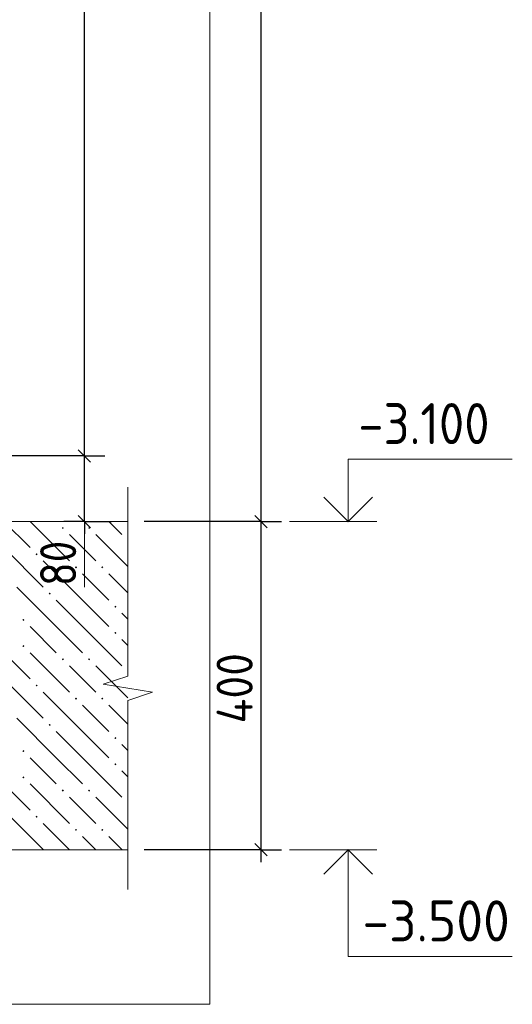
# Model space of a CAD drawing. Header units: millimetres. Extents: x 0 to 59400, y 0 to 42000.
# Tile 25 of 35: x 42995 to 45995, y 11802 to 17801. Entities that reach past the tile are written whole.
import ezdxf

# ---------------------------------------------------------------- set-up
doc = ezdxf.new("R2010")
doc.units = ezdxf.units.MM
for name, color, linetype, lineweight in [('Standard', 7, 'Continuous', 25), ('Примечания', 7, 'Continuous', 13), ('Фоновоя арматура Х1', 52, 'Continuous', 25)]:
    doc.layers.add(name, color=color, linetype=linetype, lineweight=lineweight)
doc.styles.add('ISOCPEUR', font='txt')

msp = doc.modelspace()

# ---------------------------------------------------------------- hatches: boundary and pattern name
at = {"layer": 'Фоновоя арматура Х1', "linetype": 'Continuous', "lineweight": 18, "transparency": 33554687}
for points in [[(43251.4, 14704.2), (43257.9, 14710.7), (43264.4, 14704.2), (43257.9, 14697.7)], [(43411.4, 14704.2), (43417.9, 14710.7), (43424.4, 14704.2), (43417.9, 14697.7)], [(43651.4, 14624.2), (43653.8, 14626.6), (43653.8, 14621.8)], [(43091.4, 14544.2), (43097.9, 14550.7), (43104.4, 14544.2), (43097.9, 14537.7)], [(43331.4, 14464.2), (43337.9, 14470.7), (43344.4, 14464.2), (43337.9, 14457.7)], [(43491.4, 14464.2), (43497.9, 14470.7), (43504.4, 14464.2), (43497.9, 14457.7)], [(43171.4, 14304.2), (43177.9, 14310.7), (43184.4, 14304.2), (43177.9, 14297.7)], [(43571.4, 14224.2), (43577.9, 14230.7), (43584.4, 14224.2), (43577.9, 14217.7)], [(43011.4, 14144.2), (43017.9, 14150.7), (43024.4, 14144.2), (43017.9, 14137.7)], [(43571.4, 14064.2), (43577.9, 14070.7), (43584.4, 14064.2), (43577.9, 14057.7)], [(43011.4, 13984.2), (43017.9, 13990.7), (43024.4, 13984.2), (43017.9, 13977.7)], [(43251.4, 13904.2), (43257.9, 13910.7), (43264.4, 13904.2), (43257.9, 13897.7)], [(43411.4, 13904.2), (43417.9, 13910.7), (43424.4, 13904.2), (43417.9, 13897.7)], [(43651.4, 13824.2), (43653.8, 13826.6), (43653.8, 13821.8)], [(43091.4, 13744.2), (43097.9, 13750.7), (43104.4, 13744.2), (43097.9, 13737.7)], [(43331.4, 13664.2), (43337.9, 13670.7), (43344.4, 13664.2), (43337.9, 13657.7)], [(43491.4, 13664.2), (43497.9, 13670.7), (43504.4, 13664.2), (43497.9, 13657.7)], [(43171.4, 13504.2), (43177.9, 13510.7), (43184.4, 13504.2), (43177.9, 13497.7)], [(43571.4, 13424.2), (43577.9, 13430.7), (43584.4, 13424.2), (43577.9, 13417.7)], [(43011.4, 13344.2), (43017.9, 13350.7), (43024.4, 13344.2), (43017.9, 13337.7)], [(43571.4, 13264.2), (43577.9, 13270.7), (43584.4, 13264.2), (43577.9, 13257.7)], [(43011.4, 13184.2), (43017.9, 13190.7), (43024.4, 13184.2), (43017.9, 13177.7)], [(43251.4, 13104.2), (43257.9, 13110.7), (43264.4, 13104.2), (43257.9, 13097.7)], [(43411.4, 13104.2), (43417.9, 13110.7), (43424.4, 13104.2), (43417.9, 13097.7)], [(43651.4, 13024.2), (43653.8, 13026.6), (43653.8, 13021.8)], [(43091.4, 12944.2), (43097.9, 12950.7), (43104.4, 12944.2), (43097.9, 12937.7)], [(43331.4, 12864.2), (43337.9, 12870.7), (43344.4, 12864.2), (43337.9, 12857.7)], [(43491.4, 12864.2), (43497.9, 12870.7), (43504.4, 12864.2), (43497.9, 12857.7)]]:
    msp.add_hatch(color=7, dxfattribs=at).paths.add_polyline_path(points, flags=16)

# ---------------------------------------------------------------- linework, layer by layer
at = {"layer": 'Standard', "color": 7, "linetype": 'Continuous', "lineweight": -3, "transparency": 33554687}
for p, q in [((44464, 25993.3), (44464, 14743.3)), ((43389.4, 15143.3), (43389.4, 25143.3)), ((43389.4, 15143.3), (43264.4, 15143.3)), ((43389.4, 15143.3), (43514.4, 15143.3)), ((43389.4, 14743.3), (43389.4, 15143.3)), ((43389.4, 14743.3), (43264.4, 14743.3)), ((43389.4, 14743.3), (43514.4, 14743.3)), ((43389.4, 14743.3), (43553.8, 14743.3)), ((43389.4, 14743.3), (43389.4, 14668.3)), ((44464, 14743.3), (44339, 14743.3)), ((44464, 14743.3), (44589, 14743.3)), ((44464, 14743.3), (44464, 12743.3)), ((44464, 12743.3), (43753.8, 12743.3)), ((44464, 12743.3), (44339, 12743.3)), ((44464, 12743.3), (44589, 12743.3)), ((44464, 12743.3), (44464, 12668.3))]:
    msp.add_line(p, q, dxfattribs=at)
at = {"layer": 'Standard', "color": 7, "linetype": 'Continuous', "lineweight": 25, "transparency": 33554687}
for p, q in [((43426.9, 15105.8), (43351.9, 15180.8)), ((43426.9, 14705.8), (43351.9, 14780.8)), ((44426.5, 14780.8), (44501.5, 14705.8)), ((44426.5, 12780.8), (44501.5, 12705.8))]:
    msp.add_line(p, q, dxfattribs=at)
at = {"layer": 'Standard', "color": 7, "linetype": 'Continuous', "lineweight": 13, "transparency": 33554687}
for p, q in [((43389.4, 14743.3), (43389.4, 14343.3)), ((44639, 14743.3), (45169, 14743.3)), ((44639, 12743.3), (45169, 12743.3))]:
    msp.add_line(p, q, dxfattribs=at)
at = {"layer": 'Standard', "color": 254, "linetype": 'Continuous', "lineweight": 18, "true_color": 0xc4c4ff, "transparency": 33554687}
msp.add_lwpolyline([(37617.7, 11801.7), (44153.8, 11801.7), (44153.8, 30111.6), (37617.7, 30111.6), (37617.7, 11801.7)], dxfattribs=at)
at = {"layer": 'Standard', "color": 7, "linetype": 'Continuous', "lineweight": -3, "transparency": 33554687}
for points in [[(43389.4, 15143.3), (43372.4, 15143.3), (43372.4, 15143.3), (43372.4, 15143.3), (43372.4, 15143.3), (43372.4, 15143.3), (43372.4, 15143.3), (42053.8, 15143.3)], [(44464, 14743.3), (44447, 14743.3), (44447, 14743.3), (43753.8, 14743.3)]]:
    msp.add_lwpolyline(points, dxfattribs=at)
at = {"layer": 'Standard', "color": 7, "linetype": 'Continuous', "lineweight": 13, "transparency": 33554687}
for points in [[(44994.8, 14743.3), (44994.8, 15123.3), (45994.8, 15123.3)], [(44994.8, 12743.3), (44994.8, 12093.3), (45994.8, 12093.3)]]:
    msp.add_lwpolyline(points, dxfattribs=at)
at = {"layer": 'Standard', "color": 7, "linetype": 'Continuous', "lineweight": 35, "transparency": 33554687}
for points in [[(44846.3, 14891.8), (44994.8, 14743.3), (45143.2, 14891.8)], [(44846.3, 12594.8), (44994.8, 12743.3), (45143.2, 12594.8)]]:
    msp.add_lwpolyline(points, dxfattribs=at)
at = {"layer": 'Примечания', "color": 7, "linetype": 'Continuous', "lineweight": 13, "transparency": 33554687}
for p, q in [((43653.8, 14952.2), (43653.8, 13800.7)), ((43653.8, 13800.7), (43503.8, 13751.7)), ((43503.8, 13751.7), (43803.8, 13702.7)), ((43803.8, 13702.7), (43653.8, 13653.7)), ((43653.8, 13653.7), (43653.8, 12502.2)), ((43653.8, 12502.2), (43653.8, 12502.2))]:
    msp.add_line(p, q, dxfattribs=at)
at = {"layer": 'Фоновоя арматура Х1', "color": 7, "linetype": 'Continuous', "lineweight": 13, "transparency": 33554687}
for p, q in [((43653.8, 14743.3), (42153.8, 14743.3)), ((40403.8, 12743.3), (43653.8, 12743.3))]:
    msp.add_line(p, q, dxfattribs=at)
at = {"layer": 'Фоновоя арматура Х1', "color": 252, "linetype": 'Continuous', "lineweight": 18, "true_color": 0x8f8f8f, "transparency": 33554687}
for p, q in [((42898.8, 14743.3), (43057.9, 14584.2)), ((43058.8, 14743.3), (43297.9, 14504.2)), ((43538.8, 14743.3), (43617.9, 14664.2)), ((43377.9, 14584.2), (43297.9, 14664.2)), ((43457.9, 14664.2), (43653.8, 14468.3)), ((42897.9, 14584.2), (43137.9, 14344.2)), ((43457.9, 14504.2), (43377.9, 14584.2)), ((43377.9, 14264.2), (43137.9, 14504.2)), ((43377.9, 14424.2), (43537.9, 14264.2)), ((43537.9, 14424.2), (43653.8, 14308.3)), ((43217.9, 14104.2), (42977.9, 14344.2)), ((43217.9, 14264.2), (43377.9, 14104.2)), ((43377.9, 14264.2), (43537.9, 14104.2)), ((43653.8, 14148.3), (43617.9, 14184.2)), ((43057.9, 14104.2), (43217.9, 13944.2)), ((43217.9, 14104.2), (43377.9, 13944.2)), ((43377.9, 14104.2), (43617.9, 13864.2)), ((42817.9, 14024.2), (43057.9, 13784.2)), ((43617.9, 14024.2), (43653.8, 13988.3)), ((43057.9, 13944.2), (43297.9, 13704.2)), ((43377.9, 13784.2), (43297.9, 13864.2)), ((43457.9, 13864.2), (43653.8, 13668.3)), ((42897.9, 13784.2), (43137.9, 13544.2)), ((43457.9, 13704.2), (43377.9, 13784.2)), ((43377.9, 13464.2), (43137.9, 13704.2)), ((43377.9, 13624.2), (43537.9, 13464.2)), ((43537.9, 13624.2), (43653.8, 13508.3)), ((43217.9, 13304.2), (42977.9, 13544.2)), ((43217.9, 13464.2), (43377.9, 13304.2)), ((43377.9, 13464.2), (43537.9, 13304.2)), ((43653.8, 13348.3), (43617.9, 13384.2)), ((43057.9, 13304.2), (43217.9, 13144.2)), ((43217.9, 13304.2), (43377.9, 13144.2)), ((43377.9, 13304.2), (43617.9, 13064.2)), ((42817.9, 13224.2), (43057.9, 12984.2)), ((43617.9, 13224.2), (43653.8, 13188.3)), ((43057.9, 13144.2), (43297.9, 12904.2)), ((43377.9, 12984.2), (43297.9, 13064.2)), ((43457.9, 13064.2), (43653.8, 12868.3)), ((42897.9, 12984.2), (43137.9, 12744.2)), ((43457.9, 12904.2), (43377.9, 12984.2)), ((43298.8, 12743.3), (43137.9, 12904.2)), ((43377.9, 12824.2), (43458.8, 12743.3)), ((43537.9, 12824.2), (43618.8, 12743.3))]:
    msp.add_line(p, q, dxfattribs=at)

# ---------------------------------------------------------------- texts
at = {"layer": 'Standard', "color": 7, "linetype": 'Continuous', "lineweight": 25, "transparency": 33554687, "char_height": 250, "attachment_point": 7, "style": 'ISOCPEUR'}
for s, insert, width in [('\\W0.90;-3.100', (45057.3, 15214.9), 1011.772), ('\\W0.95;-3.500', (45082.3, 12184.9), 1067.864)]:
    msp.add_mtext(s, dxfattribs=dict(at, insert=insert, width=width))
at = {"layer": 'Standard', "color": 7, "linetype": 'Continuous', "lineweight": 25, "transparency": 33554687, "char_height": 220, "attachment_point": 7, "rotation": 90, "style": 'ISOCPEUR'}
for s, insert, width in [('\\W0.87;80', (43339.4, 14350.3), 403.932), ('\\W0.92;400', (44414, 13512.3), 584.438)]:
    msp.add_mtext(s, dxfattribs=dict(at, insert=insert, width=width))

doc.saveas('drawing.dxf')
